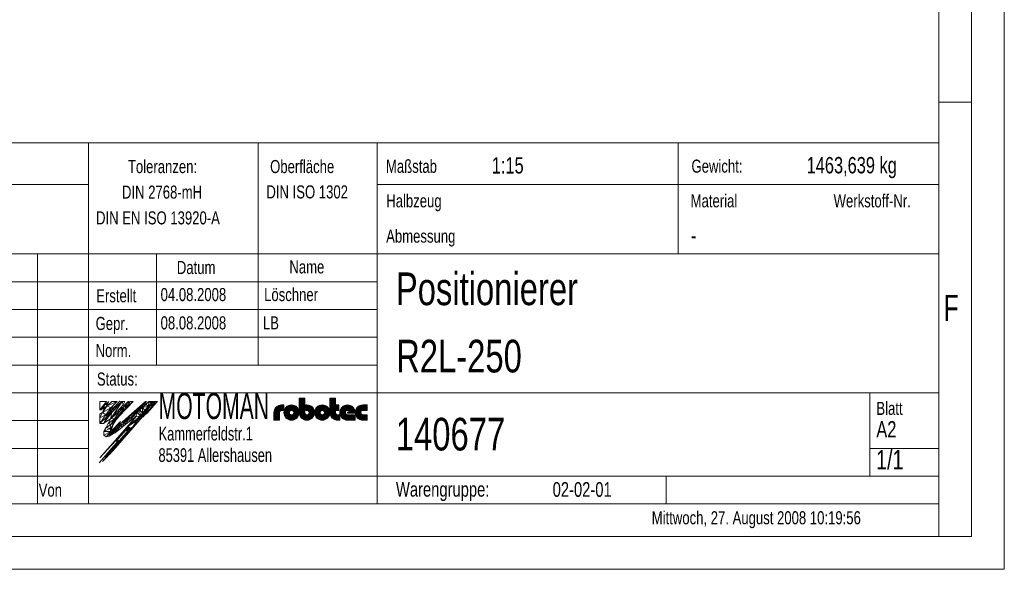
# Model space of a CAD drawing. Header units: millimetres. Extents: x 36 to 588, y 6 to 414.
# Tile 12 of 23: x 438 to 588, y 6 to 90. Entities that reach past the tile are written whole.
import ezdxf

# ---------------------------------------------------------------- set-up
doc = ezdxf.new("R2010")
doc.units = ezdxf.units.MM
doc.styles.add('SLDTEXTSTYLE0', font='TXT', dxfattribs={"width": 0.7})
doc.styles.add('SLDTEXTSTYLE1', font='TXT', dxfattribs={"width": 0.75})
doc.styles.add('SLDTEXTSTYLE2', font='TXT', dxfattribs={"width": 0.605})

msp = doc.modelspace()

# ---------------------------------------------------------------- linework, layer by layer
at = {"color": 7, "linetype": 'Continuous', "lineweight": 15}
for p, q in [((588.5, 414.5), (588.5, 5.5)), ((588.5, 5.5), (36.5, 5.5))]:
    msp.add_line(p, q, dxfattribs=at)
at = {"color": 1, "linetype": 'Continuous', "lineweight": 0}
for p, q in [((583.5, 409.5), (583.5, 10.5)), ((578.5, 404.50001), (578.5, 10.50001)), ((583.48311, 77), (578.5, 77)), ((393.72473, 70.74913), (578.5, 70.74913)), ((448.32473, 15.49913), (448.32473, 70.74913)), ((474.32473, 70.74913), (474.32473, 36.74913)), ((492.52473, 70.74913), (492.52473, 15.49913)), ((538.61205, 53.74913), (538.61205, 70.74913)), ((578.5, 10.5), (578.5, 65.49)), ((448.32473, 64.37413), (393.72473, 64.37413)), ((578.5, 64.37413), (492.52473, 64.37413)), ((578.5, 53.74913), (393.72473, 53.74913)), ((440.52473, 53.74913), (440.52473, 15.49913)), ((458.72473, 36.74913), (458.72473, 53.74913)), ((492.52473, 49.49913), (393.72473, 49.49913)), ((492.52473, 45.24913), (393.72473, 45.24913)), ((492.52473, 40.99913), (393.72473, 40.99913)), ((492.52473, 36.74913), (393.72473, 36.74913)), ((448.32473, 32.49913), (393.72473, 32.49913)), ((448.32473, 32.49913), (578.5, 32.49913)), ((567.92473, 19.74913), (567.92473, 32.49913)), ((448.32473, 28.24913), (393.72473, 28.24913)), ((448.32473, 23.99913), (393.72473, 23.99913)), ((578.5, 23.99913), (567.92473, 23.99913)), ((393.72473, 19.74913), (578.5, 19.74913)), ((536.72473, 15.49913), (536.72473, 19.74913)), ((393.72473, 15.49913), (578.5, 15.49913)), ((583.5, 10.5), (41.5, 10.5)), ((395.62, 10.5), (578.5, 10.5))]:
    msp.add_line(p, q, dxfattribs=at)
at = {"color": 7, "linetype": 'Continuous', "lineweight": 0}
for p, q in [((480.59298, 29.48235), (480.59298, 31.66635)), ((480.59298, 31.66635), (481.43298, 31.66635)), ((480.67828, 31.66635), (480.67828, 29.04264)), ((480.76228, 28.87446), (480.76228, 31.66635)), ((480.84628, 31.66635), (480.84628, 28.75324)), ((480.93028, 28.658), (480.93028, 31.66635)), ((481.01428, 31.66635), (481.01428, 28.58046)), ((481.09828, 28.51636), (481.09828, 31.66635)), ((481.18228, 31.66635), (481.18228, 28.46316)), ((481.26628, 28.41921), (481.26628, 31.66635)), ((481.35028, 31.66635), (481.35028, 28.38342)), ((481.43298, 29.48235), (481.43298, 31.66635)), ((485.29698, 31.66635), (486.13698, 31.66635)), ((485.29698, 29.48235), (485.29698, 31.66635)), ((485.34263, 29.15787), (485.34263, 31.66635)), ((485.42663, 31.66635), (485.42663, 28.94557)), ((485.51063, 28.80644), (485.51063, 31.66635)), ((485.59463, 31.66635), (485.59463, 28.70038)), ((485.67863, 28.61518), (485.67863, 31.66635)), ((485.76263, 31.66635), (485.76263, 28.54513)), ((485.84663, 28.48703), (485.84663, 31.66635)), ((485.93063, 31.66635), (485.93063, 28.43888)), ((486.01463, 28.39935), (486.01463, 31.66635)), ((486.09863, 31.66635), (486.09863, 28.36753)), ((486.13698, 30.65835), (486.13698, 31.66635)), ((450.06959, 29.88058), (451.09439, 31.18124)), ((450.06959, 31.18124), (451.09439, 31.18124)), ((451.09439, 31.18124), (450.06959, 29.88058)), ((450.06959, 29.88058), (450.06959, 31.18124)), ((450.28715, 29.88058), (451.09439, 31.18124)), ((451.09439, 31.18124), (450.28715, 29.88058)), ((450.28715, 29.88058), (450.97007, 30.83238)), ((450.97007, 30.83238), (450.28715, 29.88058)), ((450.66011, 30.19096), (450.28715, 29.88058)), ((450.28715, 29.88058), (450.66011, 30.19096)), ((450.66011, 30.19096), (450.28715, 29.88058)), ((451.17671, 30.50134), (450.48483, 29.51689)), ((450.48483, 29.51689), (451.17671, 30.50134)), ((450.48483, 29.51689), (451.77433, 30.19932)), ((451.77433, 30.19932), (450.48483, 29.51689)), ((450.48483, 29.51689), (450.74243, 30.1703)), ((450.66011, 30.19096), (450.97007, 30.83238)), ((450.97007, 30.83238), (450.66011, 30.19096)), ((450.66011, 30.19096), (451.17671, 30.50134)), ((451.17671, 30.50134), (450.66011, 30.19096)), ((450.74243, 30.1703), (450.66011, 30.19096)), ((450.74243, 30.1703), (451.17671, 30.50134)), ((451.17671, 30.50134), (450.74243, 30.1703)), ((451.09439, 31.18124), (450.97007, 30.83238)), ((450.97007, 30.83238), (451.17671, 30.50134)), ((451.77433, 30.19932), (450.99107, 29.15642)), ((450.99997, 30.79755), (451.18683, 30.89818)), ((451.05746, 30.72567), (450.99997, 30.79755)), ((451.46735, 31.18124), (451.04332, 30.71503)), ((451.04332, 30.71503), (451.07816, 30.65921)), ((451.18683, 30.89818), (451.05746, 30.72567)), ((451.07816, 30.65921), (451.46735, 31.18124)), ((451.22995, 30.84068), (451.08621, 30.68254)), ((451.08621, 30.68254), (451.12933, 30.5819)), ((451.12933, 30.5819), (451.22995, 30.84068)), ((451.17671, 30.50134), (452.70803, 31.18124)), ((452.70803, 31.18124), (451.17671, 30.50134)), ((451.17671, 30.50134), (451.90079, 31.18124)), ((451.17671, 30.50134), (451.77433, 30.19932)), ((451.77433, 30.19932), (451.17671, 30.50134)), ((451.59112, 29.99572), (451.84196, 30.27448)), ((452.70803, 31.18124), (451.77433, 30.19932)), ((451.77731, 28.55632), (453.49427, 31.18124)), ((453.49427, 31.18124), (451.77731, 28.55632)), ((453.63959, 30.68757), (451.77731, 28.55632)), ((452.15124, 30.60933), (451.81928, 30.26562)), ((451.81928, 30.26562), (451.90552, 30.12186)), ((451.84196, 30.27448), (452.22076, 29.80263)), ((451.87009, 29.42301), (453.49427, 31.18124)), ((451.90079, 31.18124), (452.70803, 31.18124)), ((451.90552, 30.12186), (452.15124, 30.60933)), ((451.96301, 30.06435), (452.56672, 30.55315)), ((453.14167, 31.21447), (452.02263, 29.99445)), ((453.49427, 31.18124), (452.02263, 29.99445)), ((452.02263, 29.99445), (453.49427, 31.18124)), ((452.56672, 30.55315), (452.07801, 30.00684)), ((452.22076, 29.80263), (453.49427, 31.18124)), ((452.76246, 29.68376), (453.63959, 30.68757)), ((452.76246, 29.68376), (453.92577, 30.52773)), ((453.92577, 30.52773), (452.76246, 29.68376)), ((452.90277, 28.76909), (454.27825, 30.20189)), ((453.92577, 30.52773), (453.10045, 29.63757)), ((453.49427, 31.18124), (453.14167, 31.21447)), ((453.49427, 31.18124), (453.63959, 30.68757)), ((453.49427, 31.18124), (453.88739, 31.18124)), ((453.63959, 30.68757), (453.49427, 31.18124)), ((453.79887, 30.39087), (453.52484, 30.0953)), ((454.27825, 30.20189), (453.52484, 30.0953)), ((453.52484, 30.0953), (454.27825, 30.20189)), ((453.88739, 31.18124), (453.63959, 30.68757)), ((453.63959, 30.68757), (453.92577, 30.52773)), ((454.39391, 31.18124), (453.78407, 30.58408)), ((453.78407, 30.58408), (454.39391, 31.18124)), ((453.78407, 30.58408), (454.53167, 31.18124)), ((454.53167, 31.18124), (453.78407, 30.58408)), ((453.78407, 30.58408), (454.39391, 31.18124)), ((453.78407, 30.58408), (453.93942, 30.54246)), ((453.93942, 30.54246), (453.78407, 30.58408)), ((453.92577, 30.52773), (453.78407, 30.58408)), ((454.27825, 30.20189), (453.79887, 30.39087)), ((454.27825, 30.20189), (453.86691, 29.8961)), ((453.86691, 29.8961), (454.27825, 30.20189)), ((454.30797, 30.59687), (453.92372, 30.34165)), ((453.92372, 30.34165), (454.07621, 30.28154)), ((454.53167, 31.18124), (453.92577, 30.52773)), ((455.18519, 31.18124), (454.07621, 30.28154)), ((454.73747, 31.18124), (454.07621, 30.28154)), ((454.07621, 30.28154), (455.18519, 31.18124)), ((454.07621, 30.28154), (454.30797, 30.59687)), ((454.07621, 30.28154), (454.27825, 30.20189)), ((454.27825, 30.20189), (455.18519, 31.18124)), ((454.39391, 31.18124), (454.53167, 31.18124)), ((454.48227, 28.88092), (457.04411, 31.18124)), ((454.56611, 28.81227), (457.04411, 31.18124)), ((457.04411, 31.18124), (454.56611, 28.81227)), ((454.56611, 28.81227), (456.83375, 30.77105)), ((456.83375, 30.77105), (454.56611, 28.81227)), ((455.18519, 31.18124), (454.73747, 31.18124)), ((454.74212, 28.63485), (456.83375, 30.77105)), ((456.83375, 30.77105), (454.74212, 28.63485)), ((457.07889, 30.71133), (454.74212, 28.63485)), ((456.6127, 30.28349), (456.20564, 29.90994)), ((456.6127, 30.28349), (456.61101, 29.37304)), ((456.61101, 29.37304), (456.6127, 30.28349)), ((456.6127, 30.28349), (457.10165, 30.73221)), ((457.5092, 30.47088), (456.6127, 30.28349)), ((457.5092, 30.47088), (456.6127, 30.28349)), ((456.6127, 30.28349), (456.97872, 29.87016)), ((456.97872, 29.87016), (456.6127, 30.28349)), ((457.54253, 30.5078), (456.75172, 29.56328)), ((457.75055, 30.5045), (456.75172, 29.56328)), ((456.75172, 29.56328), (457.75055, 30.5045)), ((457.04411, 31.18124), (456.83375, 30.77105)), ((456.83375, 30.77105), (457.07889, 30.71133)), ((456.8645, 30.78317), (457.04411, 31.18124)), ((457.20947, 31.17134), (456.8645, 30.78317)), ((457.00824, 30.92694), (456.90762, 30.79755)), ((456.90762, 30.79755), (456.97949, 30.75442)), ((456.93637, 29.44616), (457.75055, 30.5045)), ((456.95512, 29.47054), (457.8563, 30.55315)), ((457.8563, 30.55315), (456.95512, 29.47054)), ((456.95512, 29.47054), (457.8563, 30.55315)), ((457.75055, 30.5045), (456.95512, 29.47054)), ((457.81494, 30.50347), (456.95512, 29.47054)), ((456.97872, 29.87016), (457.5092, 30.47088)), ((456.97949, 30.75442), (457.00824, 30.92694)), ((457.20947, 30.86943), (456.99386, 30.75442)), ((457.00824, 30.84068), (456.99386, 30.7688)), ((456.99386, 30.7688), (457.08011, 30.84068)), ((456.99386, 30.75442), (457.05136, 30.72567)), ((457.08011, 30.84068), (457.00824, 30.84068)), ((457.00824, 29.41741), (457.81494, 30.50347)), ((457.04411, 31.18124), (457.20947, 31.17134)), ((457.05136, 30.72567), (457.20947, 30.86943)), ((457.59095, 31.18124), (457.10165, 30.73221)), ((457.10165, 30.73221), (457.5092, 30.47088)), ((457.5092, 30.47088), (457.10165, 30.73221)), ((457.10165, 30.73221), (457.5092, 30.47088)), ((457.10165, 30.73221), (457.5092, 30.47088)), ((457.59095, 31.18124), (457.5092, 30.47088)), ((457.5092, 30.47088), (457.59095, 31.18124)), ((457.5092, 30.47088), (458.10839, 31.13462)), ((457.54253, 30.5078), (457.9824, 30.99506)), ((457.75055, 30.5045), (457.54253, 30.5078)), ((457.90928, 30.50197), (457.54253, 30.5078)), ((457.59095, 31.18124), (458.88959, 31.18124)), ((457.77005, 30.99882), (457.59095, 31.18124)), ((458.10839, 31.13462), (457.59095, 31.18124)), ((458.72165, 30.98198), (457.65506, 29.93496)), ((457.65506, 29.93496), (458.72165, 30.98198)), ((458.52923, 30.97376), (457.65506, 29.93496)), ((457.8563, 30.55315), (457.75055, 30.5045)), ((457.75151, 29.86981), (458.72165, 30.98198)), ((457.77005, 30.99882), (458.88959, 31.18124)), ((458.88959, 31.18124), (457.77005, 30.99882)), ((458.72165, 30.98198), (457.77005, 30.99882)), ((457.9824, 30.99506), (457.90928, 30.50197)), ((457.90928, 30.50197), (457.9824, 30.99506)), ((458.30134, 30.98942), (457.90928, 30.50197)), ((457.9824, 30.99506), (458.30134, 30.98942)), ((458.72165, 30.98198), (458.52923, 30.97376)), ((458.88959, 31.18124), (458.72165, 30.98198)), ((476.9354, 28.30635), (476.9354, 30.14786)), ((477.0194, 30.25613), (477.0194, 28.30635)), ((477.1034, 28.30635), (477.1034, 30.34285)), ((477.1874, 30.41405), (477.1874, 28.30635)), ((477.2714, 28.30635), (477.2714, 30.47309)), ((477.3554, 30.52204), (477.3554, 28.30635)), ((477.4394, 28.30635), (477.4394, 30.56227)), ((477.5234, 30.59473), (477.5234, 28.30635)), ((477.6074, 29.63838), (477.6074, 30.62008)), ((477.6914, 30.6388), (477.6914, 29.74174)), ((477.7754, 29.79236), (477.7754, 30.65119)), ((477.8594, 30.65747), (477.8594, 29.81525)), ((477.90498, 30.65835), (478.24098, 30.65835)), ((477.9434, 29.81835), (477.9434, 30.65835)), ((478.0274, 30.65835), (478.0274, 29.81835)), ((478.1114, 29.81835), (478.1114, 30.65835)), ((478.1954, 30.65835), (478.1954, 29.81835)), ((478.24098, 29.81835), (478.24098, 30.65835)), ((478.5141, 28.72883), (478.5141, 30.23588)), ((478.5981, 30.3264), (478.5981, 28.63831)), ((478.6821, 28.56424), (478.6821, 30.40047)), ((478.7661, 30.46181), (478.7661, 28.5029)), ((478.8501, 28.452), (478.8501, 30.51271)), ((478.9341, 30.55465), (478.9341, 28.41006)), ((479.0181, 28.37607), (479.0181, 30.58864)), ((479.1021, 29.59961), (479.1021, 30.61542)), ((479.1861, 30.63547), (479.1861, 29.72647)), ((479.2701, 29.78455), (479.2701, 30.64915)), ((479.3541, 30.65667), (479.3541, 29.81242)), ((479.4381, 29.81769), (479.4381, 30.65817)), ((479.5221, 30.65365), (479.5221, 29.80149)), ((479.6061, 29.76007), (479.6061, 30.64305)), ((479.6901, 30.6262), (479.6901, 29.67806)), ((479.7741, 30.60282), (479.7741, 28.36189)), ((479.8581, 28.39222), (479.8581, 30.57249)), ((479.9421, 30.5346), (479.9421, 28.43011)), ((480.0261, 28.4764), (480.0261, 30.48831)), ((480.1101, 30.43238), (480.1101, 28.53233)), ((480.1941, 28.59972), (480.1941, 30.365)), ((480.2781, 30.28325), (480.2781, 28.68146)), ((480.3621, 28.78256), (480.3621, 30.18215)), ((481.76898, 30.65835), (481.60098, 30.65835)), ((481.60098, 29.81835), (481.60098, 30.65835)), ((481.60228, 30.65835), (481.60228, 29.81835)), ((481.68628, 29.81835), (481.68628, 30.65835)), ((481.77028, 30.65835), (481.77028, 29.81835)), ((481.85428, 29.80735), (481.85428, 30.65526)), ((481.93828, 30.6461), (481.93828, 29.77258)), ((482.02228, 29.70311), (482.02228, 30.63075)), ((482.10628, 28.35577), (482.10628, 30.60894)), ((482.19028, 30.5803), (482.19028, 28.38441)), ((482.27428, 28.42045), (482.27428, 30.54426)), ((482.35828, 30.50005), (482.35828, 28.46466)), ((482.44228, 28.51818), (482.44228, 30.44653)), ((482.52628, 30.38206), (482.52628, 28.58265)), ((482.61028, 28.66066), (482.61028, 30.30405)), ((482.69428, 30.20816), (482.69428, 28.75655)), ((483.17845, 28.77906), (483.17845, 30.18565)), ((483.26245, 30.28604), (483.26245, 28.67867)), ((483.34645, 28.59743), (483.34645, 30.36728)), ((483.43045, 30.43428), (483.43045, 28.53043)), ((483.51445, 28.47483), (483.51445, 30.48988)), ((483.59845, 30.53589), (483.59845, 28.42882)), ((483.68245, 28.39117), (483.68245, 30.57354)), ((483.76645, 30.60364), (483.76645, 28.36107)), ((483.85045, 30.62682), (483.85045, 29.68164)), ((483.93445, 29.76183), (483.93445, 30.64347)), ((484.01845, 30.65388), (484.01845, 29.80233)), ((484.10245, 29.81784), (484.10245, 30.65821)), ((484.18645, 30.65653), (484.18645, 29.81191)), ((484.27045, 29.78327), (484.27045, 30.64882)), ((484.35445, 30.63495), (484.35445, 29.72398)), ((484.43845, 30.61469), (484.43845, 28.35002)), ((484.52245, 28.37701), (484.52245, 30.5877)), ((484.60645, 30.55347), (484.60645, 28.41124)), ((484.69045, 28.45344), (484.69045, 30.51127)), ((484.77445, 30.46008), (484.77445, 28.50463)), ((484.85845, 28.56633), (484.85845, 30.39838)), ((484.94245, 30.32387), (484.94245, 28.64084)), ((485.02645, 28.73196), (485.02645, 30.23275)), ((486.13698, 30.65835), (486.64098, 30.65835)), ((486.18263, 29.81835), (486.18263, 30.65835)), ((486.26663, 30.65835), (486.26663, 29.81835)), ((486.35063, 29.81835), (486.35063, 30.65835)), ((486.43463, 30.65835), (486.43463, 29.81835)), ((486.51863, 29.81835), (486.51863, 30.65835)), ((486.60263, 30.65835), (486.60263, 29.81835)), ((486.64098, 29.81835), (486.64098, 30.65835)), ((487.01757, 28.81369), (487.01757, 30.15102)), ((487.10157, 30.25861), (487.10157, 28.7061)), ((487.18557, 28.61984), (487.18557, 30.34487)), ((487.26957, 30.41572), (487.26957, 28.54899)), ((487.35357, 28.49023), (487.35357, 30.47448)), ((487.43757, 30.52318), (487.43757, 28.44153)), ((487.52157, 28.40151), (487.52157, 30.5632)), ((487.60557, 30.59547), (487.60557, 28.36924)), ((487.68957, 29.64246), (487.68957, 30.62065)), ((487.77357, 30.6392), (487.77357, 29.74352)), ((487.85757, 29.79326), (487.85757, 30.65143)), ((487.94157, 30.65755), (487.94157, 29.81554)), ((488.02557, 29.81589), (488.02557, 30.65765)), ((488.10957, 30.65174), (488.10957, 29.7944)), ((488.19357, 29.74576), (488.19357, 30.63971)), ((488.27757, 30.62137), (488.27757, 29.64753)), ((488.36157, 29.39835), (488.36157, 30.59642)), ((488.44557, 30.5644), (488.44557, 29.39835)), ((488.52957, 29.39835), (488.52957, 30.52465)), ((488.61357, 30.47626), (488.61357, 29.39835)), ((488.69757, 29.39835), (488.69757, 30.41787)), ((488.78157, 30.34746), (488.78157, 29.39835)), ((488.86557, 29.39835), (488.86557, 30.26179)), ((488.94957, 30.15506), (488.94957, 29.39835)), ((489.38563, 28.79104), (489.38563, 30.17367)), ((489.46963, 30.27651), (489.46963, 28.6882)), ((489.55363, 28.60523), (489.55363, 30.35948)), ((489.63763, 30.42781), (489.63763, 28.5369)), ((489.72163, 28.48019), (489.72163, 30.48452)), ((489.80563, 30.53147), (489.80563, 28.43324)), ((489.88963, 28.39476), (489.88963, 30.56995)), ((489.97363, 30.60082), (489.97363, 28.36389)), ((490.05763, 29.66907), (490.05763, 30.6247)), ((490.14163, 30.64202), (490.14163, 29.75573)), ((490.22563, 29.79937), (490.22563, 30.65307)), ((490.30963, 30.65804), (490.30963, 29.81724)), ((490.33698, 30.65835), (491.00898, 30.65835)), ((490.39363, 29.81835), (490.39363, 30.65835)), ((490.47763, 30.65835), (490.47763, 29.81835)), ((490.56163, 29.81835), (490.56163, 30.65835)), ((490.64563, 30.65835), (490.64563, 29.81835)), ((490.72963, 29.81835), (490.72963, 30.65835)), ((490.81363, 30.65835), (490.81363, 29.81835)), ((490.89763, 29.81835), (490.89763, 30.65835)), ((490.98163, 30.65835), (490.98163, 29.81835)), ((491.00898, 30.65835), (491.00898, 29.81835)), ((450.46769, 29.48237), (450.06567, 29.23052)), ((450.06567, 29.23052), (450.06959, 28.68056)), ((450.06959, 29.88058), (450.28715, 29.88058)), ((450.28715, 29.88058), (450.06959, 29.88058)), ((450.28715, 29.88058), (450.06959, 29.88058)), ((450.06959, 28.68056), (450.48483, 29.51689)), ((450.06959, 28.68056), (450.46769, 29.48237)), ((450.06959, 27.79083), (450.99107, 29.15642)), ((450.99107, 29.15642), (450.06959, 27.79083)), ((450.06959, 28.68056), (450.99107, 29.15642)), ((450.99107, 29.15642), (450.06959, 28.68056)), ((450.06959, 27.79083), (451.23887, 28.94944)), ((451.23887, 28.94944), (450.06959, 27.79083)), ((450.06959, 27.79083), (450.06959, 28.68056)), ((450.48483, 29.51689), (450.99107, 29.15642)), ((450.99107, 29.15642), (450.48483, 29.51689)), ((450.66011, 27.83216), (451.87009, 29.42301)), ((451.87009, 29.42301), (450.66011, 27.83216)), ((450.66011, 27.83216), (451.23887, 28.94944)), ((451.23887, 28.94944), (450.66011, 27.83216)), ((451.10058, 29.3024), (450.98559, 29.14426)), ((450.98559, 29.14426), (451.04309, 29.1155)), ((450.99107, 29.15642), (451.23887, 28.94944)), ((451.66116, 29.66181), (451.04309, 29.07237)), ((451.73303, 29.5468), (451.04309, 29.07237)), ((451.04309, 29.07237), (451.73303, 29.5468)), ((451.04309, 29.1155), (451.10058, 29.3024)), ((451.04309, 29.1155), (451.27307, 29.21614)), ((451.12933, 29.04362), (451.04309, 29.1155)), ((451.04309, 29.07237), (451.12933, 28.89986)), ((451.85938, 29.75471), (451.12093, 29.04794)), ((452.01864, 29.58383), (451.12093, 29.04794)), ((451.12093, 29.04794), (452.01864, 29.58383)), ((451.12093, 29.04794), (451.23887, 28.94944)), ((451.12933, 28.89986), (451.73303, 29.5468)), ((451.27307, 29.21614), (451.12933, 29.04362)), ((451.23887, 28.94944), (452.01864, 29.58383)), ((451.23887, 28.94944), (451.87009, 29.42301)), ((451.58929, 29.96371), (451.43118, 29.74807)), ((451.43118, 29.74807), (451.66116, 29.89183)), ((451.79053, 29.94934), (451.44556, 29.31677)), ((451.44556, 29.31677), (451.93427, 29.7912)), ((451.66116, 29.89183), (451.58929, 29.96371)), ((451.73303, 29.81995), (451.58929, 29.5468)), ((451.58929, 29.5468), (451.79053, 29.76244)), ((452.01864, 29.58383), (451.59112, 29.99572)), ((451.59112, 29.99572), (452.22076, 29.80263)), ((452.22076, 29.80263), (451.59112, 29.99572)), ((451.73303, 29.5468), (451.66116, 29.66181)), ((451.79053, 29.76244), (451.73303, 29.81995)), ((451.77731, 28.55632), (452.76246, 29.68376)), ((451.77731, 28.55632), (453.10045, 29.63757)), ((453.10045, 29.63757), (451.77731, 28.55632)), ((451.77731, 28.55632), (451.87009, 29.42301)), ((451.87009, 29.42301), (451.77731, 28.55632)), ((451.93427, 29.7912), (451.79053, 29.94934)), ((452.01864, 29.58383), (451.85938, 29.75471)), ((452.07801, 30.00684), (451.96301, 30.06435)), ((452.22076, 29.80263), (452.01864, 29.58383)), ((452.02263, 29.99445), (452.22076, 29.80263)), ((453.69753, 29.99421), (452.24056, 28.12961)), ((453.86691, 29.8961), (452.24056, 28.12961)), ((452.24056, 28.12961), (453.86691, 29.8961)), ((452.26703, 28.02594), (453.86691, 29.8961)), ((453.10045, 29.63757), (452.29845, 28.52909)), ((453.58726, 29.90621), (452.35111, 28.29605)), ((452.35111, 28.29605), (452.99793, 29.07237)), ((452.4086, 25.23386), (455.58419, 28.82537)), ((452.4661, 25.16198), (455.58419, 28.82537)), ((455.58419, 28.82537), (452.4661, 25.16198)), ((452.76246, 29.68376), (453.10045, 29.63757)), ((453.10045, 29.63757), (452.76246, 29.68376)), ((453.86691, 29.8961), (452.90277, 28.76909)), ((452.99793, 29.07237), (453.58726, 29.90621)), ((453.52484, 30.0953), (453.86691, 29.8961)), ((453.5309, 28.0484), (454.48227, 28.88092)), ((453.60168, 27.98039), (454.48227, 28.88092)), ((454.48227, 28.88092), (453.60168, 27.98039)), ((454.56611, 28.81227), (453.60168, 27.98039)), ((454.65093, 28.72734), (453.66088, 27.9235)), ((454.74212, 28.63485), (453.66088, 27.9235)), ((453.66088, 27.9235), (454.74212, 28.63485)), ((453.86691, 29.8961), (453.69753, 29.99421)), ((453.74112, 27.84638), (454.74212, 28.63485)), ((454.36367, 27.33555), (456.26711, 28.90811)), ((456.26711, 28.90811), (454.36367, 27.33555)), ((456.61907, 28.82537), (454.36367, 27.33555)), ((454.36367, 27.33555), (455.58419, 28.82537)), ((455.58419, 28.82537), (454.46407, 27.43346)), ((455.27261, 29.05637), (454.47168, 28.41995)), ((454.56611, 28.81227), (454.48227, 28.88092)), ((454.48227, 28.88092), (454.56611, 28.81227)), ((454.74212, 28.63485), (454.56611, 28.81227)), ((454.74212, 28.63485), (454.65093, 28.72734)), ((455.27261, 29.05637), (454.69489, 28.1956)), ((454.69489, 28.1956), (455.27261, 29.05637)), ((454.69489, 28.1956), (455.58419, 28.82537)), ((454.87523, 26.85028), (456.61907, 28.82537)), ((456.26711, 28.90811), (454.88111, 26.96318)), ((454.88111, 26.96318), (456.61907, 28.82537)), ((456.61907, 28.82537), (454.97428, 27.06302)), ((455.8201, 29.55612), (455.27261, 29.05637)), ((455.27261, 29.05637), (455.58419, 28.82537)), ((455.58419, 28.82537), (455.27261, 29.05637)), ((455.8201, 29.55612), (455.58419, 28.82537)), ((455.58419, 28.82537), (455.8201, 29.55612)), ((455.58419, 28.82537), (456.26711, 28.90811)), ((455.58419, 28.82537), (456.26711, 28.90811)), ((456.20564, 29.90994), (455.8201, 29.55612)), ((455.8201, 29.55612), (456.26711, 28.90811)), ((456.26711, 28.90811), (455.8201, 29.55612)), ((455.85955, 28.3362), (456.26711, 28.90811)), ((456.61907, 28.82537), (455.85955, 28.3362)), ((456.20564, 29.90994), (456.61101, 29.37304)), ((456.61101, 29.37304), (456.20564, 29.90994)), ((456.20564, 29.90994), (456.26711, 28.90811)), ((456.26711, 28.90811), (456.20564, 29.90994)), ((456.26711, 28.90811), (456.61101, 29.37304)), ((456.26711, 28.90811), (456.61907, 28.82537)), ((456.61907, 28.82537), (456.26711, 28.90811)), ((456.26711, 28.90811), (456.61907, 28.82537)), ((456.87887, 29.5468), (456.31829, 28.84235)), ((457.00824, 29.41741), (456.31829, 28.84235)), ((456.31829, 28.84235), (457.00824, 29.41741)), ((456.31829, 28.84235), (456.41891, 28.69859)), ((456.41891, 28.69859), (457.00824, 29.41741)), ((456.93637, 29.17301), (456.56265, 28.85673)), ((456.93637, 29.12988), (456.56265, 28.85673)), ((456.56265, 28.85673), (456.93637, 29.12988)), ((456.56265, 28.85673), (456.63452, 28.84235)), ((456.89325, 29.33115), (456.57702, 28.8711)), ((456.57702, 28.8711), (457.03699, 29.24489)), ((456.61101, 29.37304), (456.97872, 29.87016)), ((457.18187, 29.3975), (456.61907, 28.82537)), ((457.23899, 29.34096), (456.61907, 28.82537)), ((456.61907, 28.82537), (457.23899, 29.34096)), ((457.23899, 29.34096), (456.61907, 28.82537)), ((456.61907, 28.82537), (457.23899, 29.34096)), ((456.97949, 29.1155), (456.61907, 28.82537)), ((456.61907, 28.82537), (456.97949, 29.1155)), ((456.61907, 28.82537), (456.69201, 28.8136)), ((456.63452, 28.84235), (456.93637, 29.12988)), ((456.69201, 28.8136), (456.97949, 29.1155)), ((456.75172, 29.56328), (456.93637, 29.44616)), ((457.00824, 29.41741), (456.87887, 29.5468)), ((457.03699, 29.24489), (456.89325, 29.33115)), ((456.93637, 29.12988), (456.93637, 29.17301)), ((456.95512, 29.47054), (457.00824, 29.41741)), ((456.97949, 29.1155), (457.23899, 29.34096)), ((457.65506, 29.93496), (457.18187, 29.3975)), ((457.75151, 29.86981), (457.18187, 29.3975)), ((457.18187, 29.3975), (457.75151, 29.86981)), ((457.23899, 29.34096), (457.18187, 29.3975)), ((457.18187, 29.3975), (457.24808, 29.35026)), ((457.24808, 29.35026), (457.75151, 29.86981)), ((457.75151, 29.86981), (457.65506, 29.93496)), ((457.65506, 29.93496), (457.75151, 29.86981)), ((476.72898, 28.30635), (476.72898, 29.48235)), ((476.7674, 28.30635), (476.7674, 29.7805)), ((476.8514, 30.0048), (476.8514, 28.30635)), ((477.56898, 28.30635), (477.56898, 29.48235)), ((477.90498, 29.81835), (478.24098, 29.81835)), ((478.3461, 28.99635), (478.3461, 29.96836)), ((478.4301, 30.12193), (478.4301, 28.84278)), ((479.1021, 29.3651), (479.1021, 28.34929)), ((479.1861, 28.32924), (479.1861, 29.23824)), ((479.2701, 29.18016), (479.2701, 28.31556)), ((479.3541, 28.30804), (479.3541, 29.15229)), ((479.4381, 29.14702), (479.4381, 28.30654)), ((479.5221, 28.31106), (479.5221, 29.16322)), ((479.6061, 29.20464), (479.6061, 28.32166)), ((479.6901, 28.33851), (479.6901, 29.28665)), ((480.4461, 30.05146), (480.4461, 28.91325)), ((480.5301, 29.10298), (480.5301, 29.86173)), ((481.43428, 28.35499), (481.43428, 29.45281)), ((481.51828, 29.25865), (481.51828, 28.33339)), ((481.76898, 29.81835), (481.60098, 29.81835)), ((481.60228, 28.31823), (481.60228, 29.19062)), ((481.68628, 29.15669), (481.68628, 28.30927)), ((481.77028, 28.30636), (481.77028, 29.14636)), ((481.85428, 29.15736), (481.85428, 28.30945)), ((481.93828, 28.31861), (481.93828, 29.19213)), ((482.02228, 29.2616), (482.02228, 28.33396)), ((482.77828, 28.87879), (482.77828, 30.08592)), ((482.86228, 29.91556), (482.86228, 29.04915)), ((483.01045, 29.09542), (483.01045, 29.86929)), ((483.09445, 30.05614), (483.09445, 28.90857)), ((483.85045, 28.33789), (483.85045, 29.28307)), ((483.93445, 29.20288), (483.93445, 28.32124)), ((484.01845, 28.31083), (484.01845, 29.16238)), ((484.10245, 29.14687), (484.10245, 28.3065)), ((484.18645, 28.30818), (484.18645, 29.1528)), ((484.27045, 29.18144), (484.27045, 28.31589)), ((484.35445, 28.32976), (484.35445, 29.24073)), ((485.11045, 30.11789), (485.11045, 28.84682)), ((485.19445, 29.00212), (485.19445, 29.96259)), ((486.13698, 29.81835), (486.64098, 29.81835)), ((486.13698, 29.48235), (486.13698, 29.81835)), ((486.18263, 28.34276), (486.18263, 29.31325)), ((486.26663, 29.21718), (486.26663, 28.3246)), ((486.35063, 28.31274), (486.35063, 29.16942)), ((486.43463, 29.14855), (486.43463, 28.30698)), ((486.47298, 29.14635), (486.80898, 29.14635)), ((486.51863, 28.30635), (486.51863, 29.14635)), ((486.60263, 29.14635), (486.60263, 28.30635)), ((486.68663, 28.30635), (486.68663, 29.14635)), ((486.77063, 29.14635), (486.77063, 28.30635)), ((486.80898, 28.30635), (486.80898, 29.14635)), ((486.84957, 29.17602), (486.84957, 29.78869)), ((486.93357, 30.00917), (486.93357, 28.95554)), ((487.68957, 28.34406), (487.68957, 29.32225)), ((487.77357, 29.22119), (487.77357, 28.32551)), ((487.85757, 28.31328), (487.85757, 29.17145)), ((487.94157, 29.14917), (487.94157, 28.30716)), ((487.98498, 29.56635), (488.31031, 29.56635)), ((487.98498, 29.39835), (487.98498, 29.56635)), ((487.98498, 29.39835), (489.16098, 29.39835)), ((487.98498, 29.14635), (489.16098, 29.14635)), ((488.02557, 29.56635), (488.02557, 29.39835)), ((488.02557, 28.30635), (488.02557, 29.14635)), ((488.10957, 29.39835), (488.10957, 29.56635)), ((488.10957, 29.14635), (488.10957, 28.30635)), ((488.19357, 29.56635), (488.19357, 29.39835)), ((488.19357, 28.30635), (488.19357, 29.14635)), ((488.27757, 29.39835), (488.27757, 29.56635)), ((488.27757, 29.14635), (488.27757, 28.30635)), ((488.36157, 28.30635), (488.36157, 29.14635)), ((488.44557, 29.14635), (488.44557, 28.30635)), ((488.52957, 28.30635), (488.52957, 29.14635)), ((488.61357, 29.14635), (488.61357, 28.30635)), ((488.69757, 28.30635), (488.69757, 29.14635)), ((488.78157, 29.14635), (488.78157, 28.30635)), ((488.86557, 28.30635), (488.86557, 29.14635)), ((488.94957, 29.14635), (488.94957, 28.30635)), ((489.03357, 29.39835), (489.03357, 30.01473)), ((489.03357, 28.30635), (489.03357, 29.14635)), ((489.11757, 29.79889), (489.11757, 29.39835)), ((489.11757, 29.14635), (489.11757, 28.30635)), ((489.16098, 29.39835), (489.16098, 29.48235)), ((489.16098, 28.30635), (489.16098, 29.14635)), ((489.21763, 29.12174), (489.21763, 29.84297)), ((489.30163, 30.04006), (489.30163, 28.92465)), ((490.05763, 28.34001), (490.05763, 29.29564)), ((490.14163, 29.20898), (490.14163, 28.32269)), ((490.22563, 28.31164), (490.22563, 29.16534)), ((490.30963, 29.14747), (490.30963, 28.30667)), ((490.33698, 29.81835), (491.00898, 29.81835)), ((490.33698, 29.14635), (491.00898, 29.14635)), ((490.39363, 28.30635), (490.39363, 29.14635)), ((490.47763, 29.14635), (490.47763, 28.30635)), ((490.56163, 28.30635), (490.56163, 29.14635)), ((490.64563, 29.14635), (490.64563, 28.30635)), ((490.72963, 28.30635), (490.72963, 29.14635)), ((490.81363, 29.14635), (490.81363, 28.30635)), ((490.89763, 28.30635), (490.89763, 29.14635)), ((490.98163, 29.14635), (490.98163, 28.30635)), ((491.00898, 28.30635), (491.00898, 29.14635)), ((450.66011, 27.83216), (450.06959, 27.79083)), ((454.93015, 27.20344), (450.47622, 22.00365)), ((451.77731, 28.55632), (450.66011, 27.83216)), ((450.68027, 26.61138), (451.05323, 27.19082)), ((451.05323, 27.19082), (451.37479, 27.79724)), ((451.05323, 27.19082), (451.77731, 27.66668)), ((451.77731, 27.66668), (451.05323, 27.19082)), ((451.05323, 27.19082), (451.59083, 27.06658)), ((451.59083, 27.06658), (451.05323, 27.19082)), ((451.37479, 27.79724), (451.77731, 28.55632)), ((451.37479, 27.79724), (452.29845, 28.52909)), ((452.29845, 28.52909), (451.37479, 27.79724)), ((451.37479, 27.79724), (451.77731, 27.66668)), ((451.79235, 27.69157), (451.37479, 27.79724)), ((451.77731, 27.66668), (451.59083, 27.06658)), ((452.13963, 27.67203), (451.66061, 26.89545)), ((451.94183, 27.19943), (451.66061, 26.89545)), ((451.66061, 26.89545), (451.94183, 27.19943)), ((451.71706, 26.75702), (451.94183, 27.19943)), ((451.92263, 27.1426), (451.71706, 26.75702)), ((452.29845, 28.52909), (451.77731, 28.55632)), ((451.77731, 28.55632), (452.29845, 28.52909)), ((452.29845, 28.52909), (451.79235, 27.69157)), ((453.24143, 28.12658), (451.88063, 26.71252)), ((451.88063, 26.71252), (451.92263, 27.1426)), ((452.10989, 28.21706), (451.91659, 27.89717)), ((452.31178, 28.08195), (451.91659, 27.89717)), ((451.91659, 27.89717), (452.31178, 28.08195)), ((451.91659, 27.89717), (452.13671, 27.66729)), ((451.94183, 27.19943), (452.13963, 27.67203)), ((452.31178, 28.08195), (452.10989, 28.21706)), ((452.12113, 27.66348), (452.65296, 28.48294)), ((452.27924, 28.06602), (452.12113, 27.66348)), ((452.13671, 27.66729), (452.31178, 28.08195)), ((452.22402, 26.80924), (453.24143, 28.12658)), ((452.62209, 27.32467), (452.22402, 26.80924)), ((452.22402, 26.80924), (452.86163, 27.19325)), ((452.24056, 28.12961), (452.26703, 28.02594)), ((452.65296, 28.48294), (452.27924, 28.06602)), ((453.31674, 27.5289), (452.40382, 26.4015)), ((452.40382, 26.4015), (453.31674, 27.5289)), ((452.40382, 26.4015), (453.4984, 27.26692)), ((454.37241, 27.32926), (452.45223, 25.14713)), ((454.472, 27.25759), (452.45223, 25.14713)), ((452.45223, 25.14713), (454.472, 27.25759)), ((454.46407, 27.43346), (452.4661, 25.16198)), ((455.01582, 27.15222), (452.47619, 24.26493)), ((452.51348, 25.04488), (454.472, 27.25759)), ((452.86163, 27.19325), (452.62209, 27.32467)), ((453.31674, 27.5289), (452.68535, 27.06324)), ((453.5309, 28.0484), (452.69567, 27.2843)), ((453.74112, 27.84638), (452.69567, 27.2843)), ((452.69567, 27.2843), (453.74112, 27.84638)), ((452.69567, 27.2843), (452.86163, 27.19325)), ((452.86163, 27.19325), (453.74112, 27.84638)), ((453.89033, 27.95801), (453.31674, 27.5289)), ((453.4984, 27.26692), (453.31674, 27.5289)), ((453.31674, 27.5289), (453.4984, 27.26692)), ((453.89033, 27.95801), (453.4984, 27.26692)), ((453.4984, 27.26692), (453.89033, 27.95801)), ((453.4984, 27.26692), (454.04997, 27.73286)), ((453.74112, 27.84638), (453.5309, 28.0484)), ((453.60168, 27.98039), (453.5309, 28.0484)), ((453.66088, 27.9235), (453.74112, 27.84638)), ((454.47168, 28.41995), (453.89033, 27.95801)), ((453.89033, 27.95801), (454.04997, 27.73286)), ((454.04997, 27.73286), (453.89033, 27.95801)), ((454.46407, 27.30407), (454.03285, 26.87278)), ((454.03285, 26.87278), (454.53593, 27.28969)), ((454.47168, 28.41995), (454.04997, 27.73286)), ((454.04997, 27.73286), (454.47168, 28.41995)), ((454.04997, 27.73286), (454.69489, 28.1956)), ((454.55031, 27.26094), (454.11909, 26.67151)), ((454.11909, 26.67151), (454.6078, 27.21781)), ((454.36367, 27.33555), (454.88111, 26.96318)), ((454.88111, 26.96318), (454.36367, 27.33555)), ((454.472, 27.25759), (454.37241, 27.32926)), ((454.53593, 27.28969), (454.46407, 27.30407)), ((454.47168, 28.41995), (454.69489, 28.1956)), ((454.69489, 28.1956), (454.47168, 28.41995)), ((454.6078, 27.21781), (454.55031, 27.26094)), ((454.87523, 26.85028), (455.01582, 27.15222)), ((455.08971, 27.07606), (454.93015, 27.20344)), ((476.72898, 28.30635), (477.56898, 28.30635)), ((486.47298, 28.30635), (486.80898, 28.30635)), ((487.98498, 28.30635), (489.16098, 28.30635)), ((490.33698, 28.30635), (491.00898, 28.30635)), ((455.08971, 27.07606), (450.47622, 22.00365)), ((450.47622, 22.00365), (455.08971, 27.07606)), ((450.68027, 26.61138), (451.59083, 27.06658)), ((451.59083, 27.06658), (450.68027, 26.61138)), ((450.68027, 26.61138), (451.77731, 26.60928)), ((450.70127, 26.01137), (450.68027, 26.61138)), ((451.77731, 26.60928), (450.68027, 26.61138)), ((451.77731, 26.60928), (450.70127, 26.01137)), ((451.77731, 26.60928), (450.70127, 26.01137)), ((450.70127, 26.01137), (451.03223, 25.76307)), ((450.70127, 26.01137), (451.03223, 25.76307)), ((451.03223, 25.76307), (450.70127, 26.01137)), ((452.35181, 26.86645), (451.03223, 25.76307)), ((451.03223, 25.76307), (452.35181, 26.86645)), ((451.03223, 25.76307), (451.77731, 26.60928)), ((451.77731, 26.60928), (451.03223, 25.76307)), ((451.03223, 25.76307), (451.48751, 25.86656)), ((451.48751, 25.86656), (451.03223, 25.76307)), ((451.03223, 25.76307), (451.48751, 25.86656)), ((452.5642, 26.97389), (451.48751, 25.86656)), ((451.48751, 25.86656), (452.5642, 26.97389)), ((452.35181, 26.86645), (451.48751, 25.86656)), ((451.48751, 25.86656), (452.35181, 26.86645)), ((451.48751, 25.86656), (452.35181, 26.86645)), ((452.35181, 26.86645), (451.48751, 25.86656)), ((451.48751, 25.86656), (452.02247, 26.15304)), ((451.54883, 23.08355), (454.87523, 26.85028)), ((451.59083, 27.06658), (451.77731, 26.60928)), ((451.66061, 26.89545), (451.71706, 26.75702)), ((451.71706, 26.75702), (451.77731, 26.60928)), ((451.88063, 26.71252), (451.71706, 26.75702)), ((451.71706, 26.75702), (451.88063, 26.71252)), ((454.72424, 27.07606), (451.74623, 23.6561)), ((454.88111, 26.96318), (451.74623, 23.6561)), ((451.74623, 23.6561), (454.88111, 26.96318)), ((452.35181, 26.86645), (451.77731, 26.60928)), ((451.77731, 26.60928), (451.88063, 26.71252)), ((451.88063, 26.71252), (452.22402, 26.80924)), ((452.68535, 27.06324), (452.02247, 26.15304)), ((452.02247, 26.15304), (452.68535, 27.06324)), ((452.5642, 26.97389), (452.02247, 26.15304)), ((452.02247, 26.15304), (452.5642, 26.97389)), ((452.02247, 26.15304), (452.40382, 26.4015)), ((452.1117, 23.6561), (455.08971, 27.07606)), ((452.5642, 26.97389), (452.35181, 26.86645)), ((452.68535, 27.06324), (452.40382, 26.4015)), ((452.40382, 26.4015), (452.68535, 27.06324)), ((452.47619, 24.26493), (454.88111, 26.96318)), ((454.87523, 26.85028), (452.47619, 24.26493)), ((452.47619, 24.26493), (454.87523, 26.85028)), ((452.68535, 27.06324), (452.5642, 26.97389)), ((454.88111, 26.96318), (454.72424, 27.07606)), ((454.97428, 27.06302), (454.87523, 26.85028)), ((449.9949, 21.77979), (453.05358, 25.24258)), ((452.90344, 25.17636), (449.9949, 21.77979)), ((450.05615, 22.5819), (452.4086, 25.23386)), ((452.4661, 25.16198), (450.05615, 22.5819)), ((452.47619, 24.26493), (451.54883, 23.08355)), ((451.74623, 23.6561), (452.47619, 24.26493)), ((452.47619, 24.26493), (451.74623, 23.6561)), ((451.8366, 23.6211), (452.47619, 24.26493)), ((452.4086, 25.23386), (452.4661, 25.16198)), ((452.4661, 25.16198), (452.4086, 25.23386)), ((452.45223, 25.14713), (452.51348, 25.04488)), ((453.05358, 25.24258), (452.90344, 25.17636)), ((450.47622, 22.00365), (452.1117, 23.6561)), ((451.74623, 23.6561), (450.94571, 22.61248)), ((450.94571, 22.61248), (451.8366, 23.6211)), ((451.74623, 23.6561), (451.8366, 23.6211)), ((451.8366, 23.6211), (451.74623, 23.6561))]:
    msp.add_line(p, q, dxfattribs=at)
for centre, radius in [((479.41698, 29.48235), 1.176), ((484.12098, 29.48235), 1.176), ((479.41698, 29.48235), 0.336), ((484.12098, 29.48235), 0.336)]:
    msp.add_circle(centre, radius, dxfattribs=at)
for centre, radius, start, end in [((477.90498, 29.48235), 1.176, 90, 180), ((481.76898, 29.48235), 1.176, 180, 90), ((487.98498, 29.48235), 1.176, 90, 270), ((487.98498, 29.48235), 1.176, 0, 90), ((490.33698, 29.48235), 1.176, 90, 270), ((477.90498, 29.48235), 0.336, 90, 180), ((481.76898, 29.48235), 0.336, 180, 90), ((486.47298, 29.48235), 1.176, 180, 270), ((486.47298, 29.48235), 0.336, 180, 270), ((487.98498, 29.48235), 0.336, 165.522488, 270), ((487.98498, 29.48235), 0.336, 14.477512, 165.522488), ((490.33698, 29.48235), 0.336, 165.522488, 270), ((490.33698, 29.48235), 0.336, 90, 165.522488), ((481.76898, 29.48235), 1.176, 253.39845, 261.786789)]:
    msp.add_arc(centre, radius, start, end, dxfattribs=at)

# ---------------------------------------------------------------- texts
at = {"color": 7, "linetype": 'Continuous', "lineweight": 0, "attachment_point": 1}
for s, insert, char_height, style in [('Toleranzen:', (454.37304, 68.1245), 2, 'SLDTEXTSTYLE1'), ('Oberfläche', (476.138, 68.12682), 2, 'SLDTEXTSTYLE1'), ('Maßstab', (493.86929, 68.16351), 2, 'SLDTEXTSTYLE1'), ('1:15', (510.06334, 68.55815), 2.5, 'SLDTEXTSTYLE1'), ('Gewicht:', (540.62319, 68.18862), 2, 'SLDTEXTSTYLE1'), ('1463,639 kg', (558.24831, 68.58636), 2.5, 'SLDTEXTSTYLE1'), ('DIN 2768-mH', (453.46651, 64.21535), 2, 'SLDTEXTSTYLE1'), ('DIN ISO 1302', (475.56671, 64.25015), 2, 'SLDTEXTSTYLE1'), ('Halbzeug', (493.91527, 62.88538), 2, 'SLDTEXTSTYLE1'), ('Material', (540.49825, 62.88523), 2, 'SLDTEXTSTYLE1'), ('Werkstoff-Nr.', (562.37902, 62.88092), 2, 'SLDTEXTSTYLE1'), ('DIN EN ISO 13920-A', (449.49746, 60.27506), 2, 'SLDTEXTSTYLE1'), ('Abmessung', (493.8977, 57.48095), 2, 'SLDTEXTSTYLE1'), ('-', (540.56607, 57.82825), 2.5, 'SLDTEXTSTYLE1'), ('Name', (479.0887, 52.7757), 2, 'SLDTEXTSTYLE1'), ('Datum', (461.86521, 52.6836), 2, 'SLDTEXTSTYLE1'), ('Positionierer', (495.38355, 50.91938), 5, 'SLDTEXTSTYLE1'), ('Erstellt', (449.52325, 48.3547), 2, 'SLDTEXTSTYLE1'), ('04.08.2008', (459.3784, 48.53891), 2, 'SLDTEXTSTYLE1'), ('Löschner', (475.22032, 48.53891), 2, 'SLDTEXTSTYLE1'), ('Gepr.', (449.43114, 44.1179), 2, 'SLDTEXTSTYLE1'), ('08.08.2008', (459.3784, 44.21001), 2, 'SLDTEXTSTYLE1'), ('LB', (475.03611, 44.21001), 2, 'SLDTEXTSTYLE1'), ('R2L-250', (495.42826, 40.62383), 5, 'SLDTEXTSTYLE1'), ('Norm.', (449.43114, 39.97321), 2, 'SLDTEXTSTYLE1'), ('Status:', (449.63078, 35.61662), 2, 'SLDTEXTSTYLE1'), ('MOTOMAN', (459.07429, 32.48532), 4, 'SLDTEXTSTYLE2'), ('Blatt', (568.92525, 31.12429), 2, 'SLDTEXTSTYLE1'), ('140677', (495.3762, 28.6822), 5, 'SLDTEXTSTYLE1'), ('Kammerfeldstr.1', (459.07174, 27.31145), 2.1, 'SLDTEXTSTYLE0'), ('A2', (568.91403, 28.16978), 2.5, 'SLDTEXTSTYLE1'), ('85391 Allershausen', (459.05418, 24.02449), 2.1, 'SLDTEXTSTYLE0'), ('1/1', (568.88462, 23.77625), 3, 'SLDTEXTSTYLE1'), ('Von', (440.71704, 18.61498), 2, 'SLDTEXTSTYLE1'), ('Warengruppe:', (495.39569, 18.86417), 2.25, 'SLDTEXTSTYLE1'), ('02-02-01', (519.37731, 18.84467), 2.25, 'SLDTEXTSTYLE1'), ('Mittwoch, 27. August 2008 10:19:56', (534.54158, 14.38788), 2, 'SLDTEXTSTYLE1')]:
    msp.add_mtext(s, dxfattribs=dict(at, insert=insert, char_height=char_height, style=style))
at = {"color": 1, "linetype": 'Continuous', "lineweight": 0, "insert": (579.23288, 47.49091), "char_height": 4, "attachment_point": 1, "style": 'SLDTEXTSTYLE0'}
msp.add_mtext('F', dxfattribs=at)

doc.saveas('drawing.dxf')
